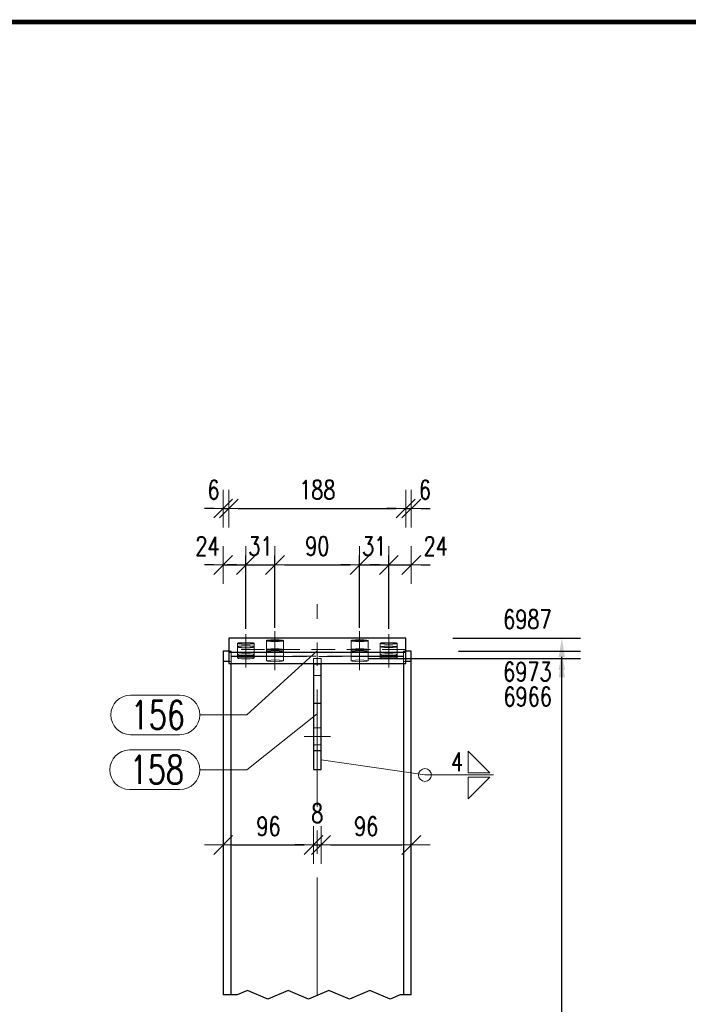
# Model space of a CAD drawing. Header units: millimetres. Extents: x -174 to 432, y 15762 to 16257.
# Tile 18 of 21: x 129 to 200, y 16067 to 16172. Entities that reach past the tile are written whole.
import ezdxf

# ---------------------------------------------------------------- set-up
doc = ezdxf.new("R2010")
doc.units = ezdxf.units.MM
doc.header["$LTSCALE"] = 10
doc.linetypes.add('HIDDEN', pattern=[0.375, 0.25, -0.125])
doc.linetypes.add('MITTE', pattern=[2, 1.25, -0.25, 0.25, -0.25])
doc.layers.get('Defpoints').update_dxf_attribs({"color": 1})
for name, color, linetype, lineweight in [('_RAMKA', 7, 'Continuous', 35), ('PS_DIM', 4, 'Continuous', 13), ('PS_Hidden', 2, 'HIDDEN', 9), ('PS_Mid', 5, 'MITTE', 15), ('PS_Pos', 1, 'Continuous', 15), ('PS_Shape', 161, 'Continuous', 30), ('PS_SOLID', 7, 'Continuous', 30), ('PS_Weld', 1, 'Continuous', 9)]:
    doc.layers.add(name, color=color, linetype=linetype, lineweight=lineweight)
doc.styles.add('simplex', font='simplex.shx', dxfattribs={"width": 0.75})
doc.dimstyles.new('1_10_GŁ_DS1-LS10', dxfattribs={"dimtxt": 2, "dimasz": 2, "dimexe": 2, "dimexo": 5, "dimgap": 1, "dimtad": 1, "dimjust": 4, "dimdec": 0, "dimlfac": 10, "dimtxsty": 'simplex', "dimblk1": 'NONE', "dimsah": 1, "dimcen": 2, "dimclrd": 256, "dimclre": 256, "dimclrt": 3, "dimadec": 1, "dimazin": 0, "dimtfac": 1, "dimtdec": 0, "dimtmove": 2, "dimatfit": 3, "dimfxl": 1, "dimarcsym": 0})
doc.dimstyles.new('1_10_PRZ', dxfattribs={"dimtxt": 2, "dimasz": 1, "dimexe": 2, "dimexo": 5, "dimgap": 1, "dimtad": 1, "dimdec": 0, "dimlfac": 10, "dimtxsty": 'simplex', "dimblk": 'dimznak', "dimcen": 2, "dimse1": 1, "dimse2": 1, "dimclrt": 3, "dimadec": 1, "dimazin": 0, "dimtfac": 1, "dimtdec": 0, "dimtix": 1, "dimtmove": 2, "dimatfit": 3, "dimldrblk": 'dim-grot', "dimfxl": 1, "dimarcsym": 0})
doc.dimstyles.new('1_10_SC', dxfattribs={"dimtxt": 2, "dimasz": 1, "dimexe": 1, "dimexo": 1, "dimgap": 1, "dimtad": 1, "dimdec": 0, "dimlfac": 10, "dimtxsty": 'simplex', "dimblk": 'dimznak', "dimcen": 2, "dimclrd": 256, "dimclre": 256, "dimclrt": 3, "dimadec": 1, "dimazin": 0, "dimtfac": 1, "dimtdec": 0, "dimtix": 1, "dimtmove": 2, "dimatfit": 3, "dimldrblk": 'dim-grot', "dimfxl": 1, "dimarcsym": 0})

# ---------------------------------------------------------------- blocks, each defined once
blk = doc.blocks.new('*D77')
at = {"layer": 'Defpoints', "color": 0, "transparency": 16777216}
for p in [(169.62, 16106.04), (186.22, 16106.04), (170.22, 15890.48)]:
    blk.add_point(p, dxfattribs=at)
at = {"layer": 'PS_DIM', "lineweight": -2, "transparency": 16777216}
for p, q in [((174.62, 16106.04), (188.22, 16106.04)), ((186.22, 15890.48), (186.22, 16104.04)), ((175.22, 15890.48), (188.22, 15890.48))]:
    blk.add_line(p, q, dxfattribs=at)
at = {"layer": 'PS_DIM', "transparency": 16777216}
blk.add_solid([(185.89, 16104.04), (186.55, 16104.04), (186.22, 16106.04)], dxfattribs=at)
at = {"layer": 'PS_DIM', "color": 3, "transparency": 16777216, "insert": (182.56, 16108.06), "char_height": 2, "attachment_point": 5, "rotation": 0.0573, "style": 'simplex'}
blk.add_mtext('6987', dxfattribs=at)
blk = doc.blocks.new('_None')
blk = doc.blocks.new('dimznak')
at = {"color": 0}
for points in [[(0, 2), (0, -2)], [(-2, 0), (2, 0)]]:
    blk.add_lwpolyline(points, dxfattribs=at)
at = {"color": 2}
blk.add_lwpolyline([(1, 1), (-1, -1)], dxfattribs=at)
blk = doc.blocks.new('*D84')
at = {"layer": 'Defpoints', "color": 0, "transparency": 16777216}
for p in [(159.82, 16092.08), (150.22, 16088.53), (159.82, 16084.03)]:
    blk.add_point(p, dxfattribs=at)
at = {"layer": 'PS_DIM', "color": 0, "lineweight": -2, "transparency": 16777216}
blk.add_line((151.22, 16084.03), (158.82, 16084.03), dxfattribs=at)
at = {"layer": 'PS_DIM', "color": 0, "lineweight": -2, "transparency": 16777216, "rotation": 180}
blk.add_blockref('dimznak', (150.22, 16084.03), dxfattribs=at)
at = {"layer": 'PS_DIM', "color": 0, "lineweight": -2, "transparency": 16777216}
blk.add_blockref('dimznak', (159.82, 16084.03), dxfattribs=at)
at = {"layer": 'PS_DIM', "color": 3, "transparency": 16777216, "insert": (155.02, 16086.03), "char_height": 2, "attachment_point": 5, "style": 'simplex'}
blk.add_mtext('96', dxfattribs=at)
blk = doc.blocks.new('dim-grot')
blk.add_hatch(color=256).paths.add_polyline_path([(0, 0), (-2, 0.5), (-2, -0.5)])
blk.add_lwpolyline([(0, 0), (-2, 0.5), (-2, -0.5), (0, 0)])
blk = doc.blocks.new('*D85')
at = {"layer": 'Defpoints', "color": 0, "transparency": 16777216}
for p in [(159.82, 16092.08), (160.62, 16092.08), (160.62, 16084.03)]:
    blk.add_point(p, dxfattribs=at)
at = {"layer": 'PS_DIM', "color": 0, "lineweight": -2, "transparency": 16777216}
for p, q in [((158.82, 16084.03), (157.82, 16084.03)), ((159.82, 16084.03), (160.62, 16084.03)), ((161.62, 16084.03), (162.62, 16084.03))]:
    blk.add_line(p, q, dxfattribs=at)
blk.add_blockref('dimznak', (159.82, 16084.03), dxfattribs=at)
at = {"layer": 'PS_DIM', "color": 0, "lineweight": -2, "transparency": 16777216, "rotation": 180}
blk.add_blockref('dimznak', (160.62, 16084.03), dxfattribs=at)
at = {"layer": 'PS_DIM', "color": 3, "transparency": 16777216, "insert": (160.22, 16087.4), "char_height": 2, "attachment_point": 5, "style": 'simplex'}
blk.add_mtext('8', dxfattribs=at)
blk = doc.blocks.new('*D86')
at = {"layer": 'Defpoints', "color": 0, "transparency": 16777216}
for p in [(160.62, 16092.08), (170.22, 16084.08), (170.22, 16084.03)]:
    blk.add_point(p, dxfattribs=at)
at = {"layer": 'PS_DIM', "color": 0, "lineweight": -2, "transparency": 16777216}
blk.add_line((161.62, 16084.03), (169.22, 16084.03), dxfattribs=at)
at = {"layer": 'PS_DIM', "color": 0, "lineweight": -2, "transparency": 16777216, "rotation": 180}
blk.add_blockref('dimznak', (160.62, 16084.03), dxfattribs=at)
at = {"layer": 'PS_DIM', "color": 0, "lineweight": -2, "transparency": 16777216}
blk.add_blockref('dimznak', (170.22, 16084.03), dxfattribs=at)
at = {"layer": 'PS_DIM', "color": 3, "transparency": 16777216, "insert": (165.42, 16086.03), "char_height": 2, "attachment_point": 5, "style": 'simplex'}
blk.add_mtext('96', dxfattribs=at)
blk = doc.blocks.new('*D97')
at = {"layer": 'Defpoints', "color": 0, "transparency": 16777216}
for p in [(152.62, 16113.83), (152.62, 16106.04), (150.22, 16104.64)]:
    blk.add_point(p, dxfattribs=at)
at = {"layer": 'PS_DIM', "color": 0, "lineweight": -2, "transparency": 16777216}
for p, q in [((149.22, 16113.83), (148.22, 16113.83)), ((150.22, 16113.83), (152.62, 16113.83)), ((153.62, 16113.83), (154.62, 16113.83))]:
    blk.add_line(p, q, dxfattribs=at)
blk.add_blockref('dimznak', (150.22, 16113.83), dxfattribs=at)
at = {"layer": 'PS_DIM', "color": 0, "lineweight": -2, "transparency": 16777216, "rotation": 180}
blk.add_blockref('dimznak', (152.62, 16113.83), dxfattribs=at)
at = {"layer": 'PS_DIM', "color": 3, "transparency": 16777216, "insert": (148.54, 16115.83), "char_height": 2, "attachment_point": 5, "style": 'simplex'}
blk.add_mtext('24', dxfattribs=at)
blk = doc.blocks.new('*D98')
at = {"layer": 'Defpoints', "color": 0, "transparency": 16777216}
for p in [(155.72, 16113.83), (152.62, 16106.04), (155.72, 16106.14)]:
    blk.add_point(p, dxfattribs=at)
at = {"layer": 'PS_DIM', "lineweight": -2, "transparency": 16777216}
for p, q in [((152.62, 16107.04), (152.62, 16114.83)), ((155.72, 16107.14), (155.72, 16114.83)), ((151.62, 16113.83), (150.62, 16113.83)), ((152.62, 16113.83), (155.72, 16113.83)), ((156.72, 16113.83), (157.72, 16113.83))]:
    blk.add_line(p, q, dxfattribs=at)
blk.add_blockref('dimznak', (152.62, 16113.83), dxfattribs=at)
at = {"layer": 'PS_DIM', "lineweight": -2, "transparency": 16777216, "rotation": 180}
blk.add_blockref('dimznak', (155.72, 16113.83), dxfattribs=at)
at = {"layer": 'PS_DIM', "color": 3, "transparency": 16777216, "insert": (154.17, 16115.83), "char_height": 2, "attachment_point": 5, "style": 'simplex'}
blk.add_mtext('31', dxfattribs=at)
blk = doc.blocks.new('*D99')
at = {"layer": 'Defpoints', "color": 0, "transparency": 16777216}
for p in [(164.72, 16113.83), (155.72, 16106.14), (164.72, 16106.14)]:
    blk.add_point(p, dxfattribs=at)
at = {"layer": 'PS_DIM', "lineweight": -2, "transparency": 16777216}
for p, q in [((155.72, 16107.14), (155.72, 16114.83)), ((164.72, 16107.14), (164.72, 16114.83)), ((156.72, 16113.83), (163.72, 16113.83))]:
    blk.add_line(p, q, dxfattribs=at)
at = {"layer": 'PS_DIM', "lineweight": -2, "transparency": 16777216, "rotation": 180}
blk.add_blockref('dimznak', (155.72, 16113.83), dxfattribs=at)
at = {"layer": 'PS_DIM', "lineweight": -2, "transparency": 16777216}
blk.add_blockref('dimznak', (164.72, 16113.83), dxfattribs=at)
at = {"layer": 'PS_DIM', "color": 3, "transparency": 16777216, "insert": (160.22, 16115.83), "char_height": 2, "attachment_point": 5, "style": 'simplex'}
blk.add_mtext('90', dxfattribs=at)
blk = doc.blocks.new('*D100')
at = {"layer": 'Defpoints', "color": 0, "transparency": 16777216}
for p in [(167.82, 16113.83), (164.72, 16106.14), (167.82, 16106.04)]:
    blk.add_point(p, dxfattribs=at)
at = {"layer": 'PS_DIM', "lineweight": -2, "transparency": 16777216}
for p, q in [((164.72, 16107.14), (164.72, 16114.83)), ((167.82, 16107.04), (167.82, 16114.83)), ((163.72, 16113.83), (162.72, 16113.83)), ((164.72, 16113.83), (167.82, 16113.83)), ((168.82, 16113.83), (169.82, 16113.83))]:
    blk.add_line(p, q, dxfattribs=at)
blk.add_blockref('dimznak', (164.72, 16113.83), dxfattribs=at)
at = {"layer": 'PS_DIM', "lineweight": -2, "transparency": 16777216, "rotation": 180}
blk.add_blockref('dimznak', (167.82, 16113.83), dxfattribs=at)
at = {"layer": 'PS_DIM', "color": 3, "transparency": 16777216, "insert": (166.27, 16115.83), "char_height": 2, "attachment_point": 5, "style": 'simplex'}
blk.add_mtext('31', dxfattribs=at)
blk = doc.blocks.new('*D101')
at = {"layer": 'Defpoints', "color": 0, "transparency": 16777216}
for p in [(170.22, 16113.83), (167.82, 16106.04), (170.22, 16104.64)]:
    blk.add_point(p, dxfattribs=at)
at = {"layer": 'PS_DIM', "color": 0, "lineweight": -2, "transparency": 16777216}
for p, q in [((166.82, 16113.83), (165.82, 16113.83)), ((167.82, 16113.83), (170.22, 16113.83)), ((171.22, 16113.83), (172.22, 16113.83))]:
    blk.add_line(p, q, dxfattribs=at)
blk.add_blockref('dimznak', (167.82, 16113.83), dxfattribs=at)
at = {"layer": 'PS_DIM', "color": 0, "lineweight": -2, "transparency": 16777216, "rotation": 180}
blk.add_blockref('dimznak', (170.22, 16113.83), dxfattribs=at)
at = {"layer": 'PS_DIM', "color": 3, "transparency": 16777216, "insert": (172.81, 16115.83), "char_height": 2, "attachment_point": 5, "style": 'simplex'}
blk.add_mtext('24', dxfattribs=at)
blk = doc.blocks.new('*D102')
at = {"layer": 'Defpoints', "color": 0, "transparency": 16777216}
for p in [(150.82, 16119.83), (150.82, 16105.83), (150.22, 16104.64)]:
    blk.add_point(p, dxfattribs=at)
at = {"layer": 'PS_DIM', "color": 0, "lineweight": -2, "transparency": 16777216}
for p, q in [((149.22, 16119.83), (148.22, 16119.83)), ((150.22, 16119.83), (150.82, 16119.83)), ((151.82, 16119.83), (152.82, 16119.83))]:
    blk.add_line(p, q, dxfattribs=at)
blk.add_blockref('dimznak', (150.22, 16119.83), dxfattribs=at)
at = {"layer": 'PS_DIM', "color": 0, "lineweight": -2, "transparency": 16777216, "rotation": 180}
blk.add_blockref('dimznak', (150.82, 16119.83), dxfattribs=at)
at = {"layer": 'PS_DIM', "color": 3, "transparency": 16777216, "insert": (149.19, 16121.83), "char_height": 2, "attachment_point": 5, "style": 'simplex'}
blk.add_mtext('6', dxfattribs=at)
blk = doc.blocks.new('*D103')
at = {"layer": 'Defpoints', "color": 0, "transparency": 16777216}
for p in [(169.62, 16119.83), (150.82, 16105.83), (169.62, 16105.83)]:
    blk.add_point(p, dxfattribs=at)
at = {"layer": 'PS_DIM', "color": 0, "lineweight": -2, "transparency": 16777216}
blk.add_line((151.82, 16119.83), (168.62, 16119.83), dxfattribs=at)
at = {"layer": 'PS_DIM', "color": 0, "lineweight": -2, "transparency": 16777216, "rotation": 180}
blk.add_blockref('dimznak', (150.82, 16119.83), dxfattribs=at)
at = {"layer": 'PS_DIM', "color": 0, "lineweight": -2, "transparency": 16777216}
blk.add_blockref('dimznak', (169.62, 16119.83), dxfattribs=at)
at = {"layer": 'PS_DIM', "color": 3, "transparency": 16777216, "insert": (160.22, 16121.83), "char_height": 2, "attachment_point": 5, "style": 'simplex'}
blk.add_mtext('188', dxfattribs=at)
blk = doc.blocks.new('*D104')
at = {"layer": 'Defpoints', "color": 0, "transparency": 16777216}
for p in [(170.22, 16119.83), (169.62, 16105.83), (170.22, 16104.64)]:
    blk.add_point(p, dxfattribs=at)
at = {"layer": 'PS_DIM', "color": 0, "lineweight": -2, "transparency": 16777216}
for p, q in [((168.62, 16119.83), (167.62, 16119.83)), ((169.62, 16119.83), (170.22, 16119.83)), ((171.22, 16119.83), (172.22, 16119.83))]:
    blk.add_line(p, q, dxfattribs=at)
blk.add_blockref('dimznak', (169.62, 16119.83), dxfattribs=at)
at = {"layer": 'PS_DIM', "color": 0, "lineweight": -2, "transparency": 16777216, "rotation": 180}
blk.add_blockref('dimznak', (170.22, 16119.83), dxfattribs=at)
at = {"layer": 'PS_DIM', "color": 3, "transparency": 16777216, "insert": (171.67, 16121.83), "char_height": 2, "attachment_point": 5, "style": 'simplex'}
blk.add_mtext('6', dxfattribs=at)
blk = doc.blocks.new('*D122')
at = {"layer": 'Defpoints', "color": 0, "transparency": 16777216}
for p in [(170.22, 16104.64), (186.22, 16104.64), (170.22, 15890.48)]:
    blk.add_point(p, dxfattribs=at)
at = {"layer": 'PS_DIM', "lineweight": -2, "transparency": 16777216}
for p, q in [((175.22, 16104.64), (188.22, 16104.64)), ((186.22, 15890.48), (186.22, 16102.64)), ((175.22, 15890.48), (188.22, 15890.48))]:
    blk.add_line(p, q, dxfattribs=at)
at = {"layer": 'PS_DIM', "transparency": 16777216}
blk.add_solid([(185.89, 16102.64), (186.55, 16102.64), (186.22, 16104.64)], dxfattribs=at)
at = {"layer": 'PS_DIM', "color": 3, "transparency": 16777216, "insert": (182.56, 16102.47), "char_height": 2, "attachment_point": 5, "rotation": 0.0573, "style": 'simplex'}
blk.add_mtext('6973', dxfattribs=at)
blk = doc.blocks.new('*D132')
at = {"layer": 'Defpoints', "color": 0, "transparency": 16777216}
for p in [(160.62, 16103.86), (186.22, 16103.86), (170.22, 15890.48)]:
    blk.add_point(p, dxfattribs=at)
at = {"layer": 'PS_DIM', "lineweight": -2, "transparency": 16777216}
for p, q in [((165.62, 16103.86), (188.22, 16103.86)), ((186.22, 15890.48), (186.22, 16101.86)), ((175.22, 15890.48), (188.22, 15890.48))]:
    blk.add_line(p, q, dxfattribs=at)
at = {"layer": 'PS_DIM', "transparency": 16777216}
blk.add_solid([(185.89, 16101.86), (186.55, 16101.86), (186.22, 16103.86)], dxfattribs=at)
at = {"layer": 'PS_DIM', "color": 3, "transparency": 16777216, "insert": (182.59, 16099.82), "char_height": 2, "attachment_point": 5, "rotation": 0.0573, "style": 'simplex'}
blk.add_mtext('6966', dxfattribs=at)
blk = doc.blocks.new('*U133')
at = {"layer": '_RAMKA', "lineweight": -3, "const_width": 0.5}
blk.add_lwpolyline([(-564, 10), (-10, 10), (-10, 410), (-564, 410)], close=True, dxfattribs=at)
blk = doc.blocks.new('*X228')
at = {"color": 1}
for p, q in [((151.71, 16068.08), (150.22, 16068.08)), ((152.79, 16068.53), (151.71, 16068.08)), ((154.96, 16067.62), (152.79, 16068.53)), ((157.12, 16068.53), (154.96, 16067.62)), ((159.29, 16067.62), (157.12, 16068.53)), ((161.46, 16068.53), (159.29, 16067.62)), ((163.63, 16067.62), (161.46, 16068.53)), ((165.79, 16068.53), (163.63, 16067.62)), ((167.96, 16067.62), (165.79, 16068.53)), ((169.04, 16068.08), (167.96, 16067.62)), ((170.22, 16068.08), (169.04, 16068.08))]:
    blk.add_line(p, q, dxfattribs=at)
at = {"layer": 'PS_Hidden', "color": 2, "linetype": 'HIDDEN'}
for p, q in [((154.82, 16105.78), (154.82, 16104.82)), ((156.62, 16104.82), (156.62, 16105.78)), ((163.82, 16105.78), (163.82, 16104.82)), ((165.62, 16104.82), (165.62, 16105.78)), ((150.22, 16103.57), (150.22, 16104.64)), ((169.62, 16104.85), (150.82, 16104.85)), ((151.07, 16104.64), (150.82, 16104.64)), ((151.07, 16104.14), (151.07, 16104.64)), ((151.72, 16105.48), (151.72, 16105.12)), ((151.72, 16105.12), (151.72, 16103.93)), ((153.52, 16105.12), (153.52, 16105.48)), ((153.52, 16103.93), (153.52, 16105.12)), ((154.82, 16104.82), (154.82, 16103.63)), ((154.82, 16104.58), (154.94, 16104.63)), ((154.94, 16104.54), (154.82, 16104.58)), ((154.94, 16104.63), (155.27, 16104.67)), ((155.27, 16104.5), (154.94, 16104.54)), ((155.27, 16104.67), (155.72, 16104.68)), ((155.72, 16104.68), (156.17, 16104.67)), ((156.17, 16104.67), (156.5, 16104.63)), ((156.5, 16104.54), (156.17, 16104.5)), ((156.5, 16104.63), (156.62, 16104.58)), ((156.62, 16104.58), (156.5, 16104.54)), ((156.62, 16103.63), (156.62, 16104.82)), ((163.82, 16104.82), (163.82, 16103.63)), ((163.82, 16104.58), (163.94, 16104.63)), ((163.94, 16104.54), (163.82, 16104.58)), ((163.94, 16104.63), (164.27, 16104.67)), ((164.27, 16104.5), (163.94, 16104.54)), ((164.27, 16104.67), (164.72, 16104.68)), ((164.72, 16104.68), (165.17, 16104.67)), ((165.17, 16104.67), (165.5, 16104.63)), ((165.5, 16104.54), (165.17, 16104.5)), ((165.5, 16104.63), (165.62, 16104.58)), ((165.62, 16104.58), (165.5, 16104.54)), ((165.62, 16103.63), (165.62, 16104.82)), ((166.92, 16105.48), (166.92, 16105.12)), ((166.92, 16105.12), (166.92, 16103.93)), ((168.72, 16105.12), (168.72, 16105.48)), ((168.72, 16103.93), (168.72, 16105.12)), ((169.62, 16104.64), (169.37, 16104.64)), ((169.37, 16104.64), (169.37, 16104.14)), ((151.07, 16103.57), (150.82, 16103.57)), ((151.07, 16104.08), (151.07, 16104.14)), ((151.72, 16104.14), (151.07, 16104.14)), ((151.07, 16103.57), (151.07, 16104.08)), ((151.07, 16104.08), (151.72, 16104.08)), ((151.07, 16103.36), (151.07, 16103.57)), ((151.72, 16104.29), (151.84, 16104.33)), ((151.84, 16104.24), (151.72, 16104.29)), ((153.52, 16104.14), (151.72, 16104.14)), ((151.72, 16104.08), (153.52, 16104.08)), ((151.72, 16103.93), (151.84, 16103.97)), ((151.72, 16103.93), (151.84, 16103.88)), ((151.84, 16104.33), (152.17, 16104.37)), ((152.17, 16104.2), (151.84, 16104.24)), ((151.84, 16103.97), (152.17, 16104.01)), ((151.84, 16103.88), (152.17, 16103.84)), ((152.17, 16104.37), (152.62, 16104.38)), ((152.62, 16104.19), (152.17, 16104.2)), ((152.17, 16104.01), (152.62, 16104.02)), ((152.17, 16103.84), (152.62, 16103.83)), ((152.62, 16104.38), (153.07, 16104.37)), ((153.07, 16104.2), (152.62, 16104.19)), ((152.62, 16104.02), (153.07, 16104.01)), ((152.62, 16103.83), (153.07, 16103.84)), ((153.07, 16104.37), (153.4, 16104.33)), ((153.4, 16104.24), (153.07, 16104.2)), ((153.07, 16104.01), (153.4, 16103.97)), ((153.07, 16103.84), (153.4, 16103.88)), ((153.4, 16104.33), (153.52, 16104.29)), ((153.52, 16104.29), (153.4, 16104.24)), ((153.4, 16103.97), (153.52, 16103.93)), ((153.4, 16103.88), (153.52, 16103.93)), ((154.82, 16104.14), (153.52, 16104.14)), ((153.52, 16104.08), (154.82, 16104.08)), ((156.62, 16104.14), (154.82, 16104.14)), ((154.82, 16104.08), (156.62, 16104.08)), ((154.82, 16103.63), (154.94, 16103.68)), ((154.94, 16103.58), (154.82, 16103.63)), ((154.94, 16103.68), (155.27, 16103.71)), ((155.27, 16103.55), (154.94, 16103.58)), ((155.72, 16104.49), (155.27, 16104.5)), ((155.27, 16103.71), (155.72, 16103.72)), ((155.72, 16103.53), (155.27, 16103.55)), ((156.17, 16104.5), (155.72, 16104.49)), ((155.72, 16103.72), (156.17, 16103.71)), ((156.17, 16103.55), (155.72, 16103.53)), ((156.17, 16103.71), (156.5, 16103.68)), ((156.5, 16103.58), (156.17, 16103.55)), ((156.5, 16103.68), (156.62, 16103.63)), ((156.62, 16103.63), (156.5, 16103.58)), ((163.82, 16104.14), (156.62, 16104.14)), ((156.62, 16104.08), (163.82, 16104.08)), ((160.62, 16103.86), (159.82, 16103.86)), ((159.82, 16103.86), (159.82, 16103.36)), ((160.62, 16103.36), (160.62, 16103.86)), ((165.62, 16104.14), (163.82, 16104.14)), ((163.82, 16104.08), (165.62, 16104.08)), ((163.82, 16103.63), (163.94, 16103.68)), ((163.94, 16103.58), (163.82, 16103.63)), ((163.94, 16103.68), (164.27, 16103.71)), ((164.27, 16103.55), (163.94, 16103.58)), ((164.72, 16104.49), (164.27, 16104.5)), ((164.27, 16103.71), (164.72, 16103.72)), ((164.72, 16103.53), (164.27, 16103.55)), ((165.17, 16104.5), (164.72, 16104.49)), ((164.72, 16103.72), (165.17, 16103.71)), ((165.17, 16103.55), (164.72, 16103.53)), ((165.17, 16103.71), (165.5, 16103.68)), ((165.5, 16103.58), (165.17, 16103.55)), ((165.5, 16103.68), (165.62, 16103.63)), ((165.62, 16103.63), (165.5, 16103.58)), ((166.92, 16104.14), (165.62, 16104.14)), ((165.62, 16104.08), (166.92, 16104.08)), ((166.92, 16104.29), (167.04, 16104.33)), ((167.04, 16104.24), (166.92, 16104.29)), ((168.72, 16104.14), (166.92, 16104.14)), ((166.92, 16104.08), (168.72, 16104.08)), ((166.92, 16103.93), (167.04, 16103.97)), ((167.04, 16103.88), (166.92, 16103.93)), ((167.04, 16104.33), (167.37, 16104.37)), ((167.37, 16104.2), (167.04, 16104.24)), ((167.04, 16103.97), (167.37, 16104.01)), ((167.37, 16103.84), (167.04, 16103.88)), ((167.37, 16104.37), (167.82, 16104.38)), ((167.82, 16104.19), (167.37, 16104.2)), ((167.37, 16104.01), (167.82, 16104.02)), ((167.82, 16103.83), (167.37, 16103.84)), ((167.82, 16104.38), (168.27, 16104.37)), ((168.27, 16104.2), (167.82, 16104.19)), ((167.82, 16104.02), (168.27, 16104.01)), ((168.27, 16103.84), (167.82, 16103.83)), ((168.27, 16104.37), (168.6, 16104.33)), ((168.6, 16104.24), (168.27, 16104.2)), ((168.27, 16104.01), (168.6, 16103.97)), ((168.6, 16103.88), (168.27, 16103.84)), ((168.6, 16104.33), (168.72, 16104.29)), ((168.72, 16104.29), (168.6, 16104.24)), ((168.6, 16103.97), (168.72, 16103.93)), ((168.72, 16103.93), (168.6, 16103.88)), ((169.37, 16104.14), (168.72, 16104.14)), ((168.72, 16104.08), (169.37, 16104.08)), ((169.37, 16104.08), (169.37, 16104.14)), ((169.37, 16104.08), (169.37, 16103.57)), ((169.62, 16103.57), (169.37, 16103.57)), ((169.37, 16103.57), (169.37, 16103.36)), ((160.62, 16102.08), (159.82, 16102.08)), ((160.62, 16096.48), (159.82, 16096.48)), ((159.82, 16094.68), (160.62, 16094.68))]:
    blk.add_line(p, q, dxfattribs=at)
at = {"layer": 'PS_Mid', "color": 5, "linetype": 'MITTE'}
for p, q in [((160.22, 16068.08), (160.22, 16109.64)), ((155.72, 16106.78), (155.72, 16103.58)), ((164.72, 16106.78), (164.72, 16103.58)), ((152.62, 16106.48), (152.62, 16103.29)), ((152.62, 16106.12), (152.62, 16102.93)), ((155.72, 16105.82), (155.72, 16102.63)), ((164.72, 16105.82), (164.72, 16102.63)), ((167.82, 16106.48), (167.82, 16103.29)), ((167.82, 16106.12), (167.82, 16102.93)), ((161.62, 16095.58), (158.82, 16095.58))]:
    blk.add_line(p, q, dxfattribs=at)
at = {"layer": 'PS_SOLID', "color": 7, "linetype": 'Continuous'}
for p, q in [((169.62, 16106.04), (150.82, 16106.04)), ((150.82, 16106.04), (150.82, 16104.56)), ((151.84, 16105.53), (152.17, 16105.56)), ((152.17, 16105.56), (152.62, 16105.58)), ((152.62, 16105.58), (153.07, 16105.56)), ((153.07, 16105.56), (153.4, 16105.53)), ((154.82, 16105.78), (154.94, 16105.82)), ((154.94, 16105.73), (154.82, 16105.78)), ((154.94, 16105.82), (155.27, 16105.86)), ((155.27, 16105.69), (154.94, 16105.73)), ((155.27, 16105.86), (155.72, 16105.87)), ((155.72, 16105.68), (155.27, 16105.69)), ((155.72, 16105.87), (156.17, 16105.86)), ((156.17, 16105.69), (155.72, 16105.68)), ((156.17, 16105.86), (156.5, 16105.82)), ((156.5, 16105.73), (156.17, 16105.69)), ((156.5, 16105.82), (156.62, 16105.78)), ((156.62, 16105.78), (156.5, 16105.73)), ((163.82, 16105.78), (163.94, 16105.82)), ((163.94, 16105.73), (163.82, 16105.78)), ((163.94, 16105.82), (164.27, 16105.86)), ((164.27, 16105.69), (163.94, 16105.73)), ((164.27, 16105.86), (164.72, 16105.87)), ((164.72, 16105.68), (164.27, 16105.69)), ((164.72, 16105.87), (165.17, 16105.86)), ((165.17, 16105.69), (164.72, 16105.68)), ((165.17, 16105.86), (165.5, 16105.82)), ((165.5, 16105.73), (165.17, 16105.69)), ((165.5, 16105.82), (165.62, 16105.78)), ((165.62, 16105.78), (165.5, 16105.73)), ((167.04, 16105.53), (167.37, 16105.56)), ((167.37, 16105.56), (167.82, 16105.58)), ((167.82, 16105.58), (168.27, 16105.56)), ((168.27, 16105.56), (168.6, 16105.53)), ((169.62, 16105.78), (169.62, 16106.04)), ((169.62, 16105.48), (169.62, 16105.78)), ((150.82, 16104.64), (150.22, 16104.64)), ((150.22, 16104.64), (150.22, 16103.57)), ((150.82, 16104.56), (150.82, 16103.36)), ((150.82, 16104.56), (169.62, 16104.56)), ((151.72, 16105.48), (151.84, 16105.53)), ((151.84, 16105.43), (151.72, 16105.48)), ((151.84, 16105.17), (151.72, 16105.12)), ((151.72, 16105.12), (151.84, 16105.07)), ((152.17, 16105.4), (151.84, 16105.43)), ((152.17, 16105.2), (151.84, 16105.17)), ((151.84, 16105.07), (152.17, 16105.04)), ((152.62, 16105.38), (152.17, 16105.4)), ((152.62, 16105.21), (152.17, 16105.2)), ((152.17, 16105.04), (152.62, 16105.02)), ((153.07, 16105.4), (152.62, 16105.38)), ((153.07, 16105.2), (152.62, 16105.21)), ((152.62, 16105.02), (153.07, 16105.04)), ((153.4, 16105.43), (153.07, 16105.4)), ((153.4, 16105.17), (153.07, 16105.2)), ((153.07, 16105.04), (153.4, 16105.07)), ((153.4, 16105.53), (153.52, 16105.48)), ((153.52, 16105.48), (153.4, 16105.43)), ((153.52, 16105.12), (153.4, 16105.17)), ((153.4, 16105.07), (153.52, 16105.12)), ((154.82, 16104.82), (154.94, 16104.87)), ((154.94, 16104.77), (154.82, 16104.82)), ((154.94, 16104.87), (155.27, 16104.9)), ((155.27, 16104.74), (154.94, 16104.77)), ((155.27, 16104.9), (155.72, 16104.92)), ((155.72, 16104.73), (155.27, 16104.74)), ((155.72, 16104.92), (156.17, 16104.9)), ((156.17, 16104.74), (155.72, 16104.73)), ((156.17, 16104.9), (156.5, 16104.87)), ((156.5, 16104.77), (156.17, 16104.74)), ((156.5, 16104.87), (156.62, 16104.82)), ((156.62, 16104.82), (156.5, 16104.77)), ((163.82, 16104.82), (163.94, 16104.87)), ((163.94, 16104.77), (163.82, 16104.82)), ((163.94, 16104.87), (164.27, 16104.9)), ((164.27, 16104.74), (163.94, 16104.77)), ((164.27, 16104.9), (164.72, 16104.92)), ((164.72, 16104.73), (164.27, 16104.74)), ((164.72, 16104.92), (165.17, 16104.9)), ((165.17, 16104.74), (164.72, 16104.73)), ((165.17, 16104.9), (165.5, 16104.87)), ((165.5, 16104.77), (165.17, 16104.74)), ((165.5, 16104.87), (165.62, 16104.82)), ((165.62, 16104.82), (165.5, 16104.77)), ((166.92, 16105.48), (167.04, 16105.53)), ((167.04, 16105.43), (166.92, 16105.48)), ((166.92, 16105.12), (167.04, 16105.17)), ((167.04, 16105.07), (166.92, 16105.12)), ((167.37, 16105.4), (167.04, 16105.43)), ((167.04, 16105.17), (167.37, 16105.2)), ((167.37, 16105.04), (167.04, 16105.07)), ((167.82, 16105.38), (167.37, 16105.4)), ((167.37, 16105.2), (167.82, 16105.21)), ((167.82, 16105.02), (167.37, 16105.04)), ((168.27, 16105.4), (167.82, 16105.38)), ((167.82, 16105.21), (168.27, 16105.2)), ((168.27, 16105.04), (167.82, 16105.02)), ((168.6, 16105.43), (168.27, 16105.4)), ((168.27, 16105.2), (168.6, 16105.17)), ((168.6, 16105.07), (168.27, 16105.04)), ((168.6, 16105.53), (168.72, 16105.48)), ((168.72, 16105.48), (168.6, 16105.43)), ((168.6, 16105.17), (168.72, 16105.12)), ((168.72, 16105.12), (168.6, 16105.07)), ((169.62, 16105.12), (169.62, 16105.48)), ((169.62, 16104.82), (169.62, 16105.12)), ((169.62, 16104.56), (169.62, 16104.82)), ((170.22, 16104.64), (169.62, 16104.64)), ((169.62, 16103.36), (169.62, 16104.56)), ((170.22, 16103.57), (170.22, 16104.64)), ((150.82, 16103.57), (150.22, 16103.57)), ((150.22, 16103.57), (150.22, 16068.08)), ((170.22, 16103.57), (169.62, 16103.57)), ((170.22, 16068.08), (170.22, 16103.57)), ((150.82, 16103.36), (152.62, 16103.36)), ((151.07, 16068.08), (151.07, 16103.36)), ((152.62, 16103.36), (155.72, 16103.36)), ((155.72, 16103.36), (159.82, 16103.36)), ((159.82, 16103.36), (160.62, 16103.36)), ((159.82, 16103.36), (159.82, 16103.33)), ((159.82, 16103.33), (159.82, 16103.32)), ((159.82, 16103.32), (160.62, 16103.32)), ((159.82, 16103.32), (159.82, 16099.08)), ((160.62, 16103.36), (164.72, 16103.36)), ((160.62, 16103.32), (160.62, 16103.36)), ((160.62, 16099.08), (160.62, 16103.32)), ((164.72, 16103.36), (167.82, 16103.36)), ((167.82, 16103.36), (169.62, 16103.36)), ((169.37, 16103.36), (169.37, 16068.08)), ((160.62, 16099.08), (159.82, 16099.08)), ((159.82, 16099.08), (159.82, 16094.08)), ((160.62, 16095.58), (160.62, 16099.08)), ((160.62, 16094.08), (160.62, 16095.58)), ((159.82, 16094.08), (159.82, 16092.08)), ((159.82, 16094.08), (160.62, 16094.08)), ((160.62, 16092.08), (160.62, 16094.08)), ((159.82, 16092.08), (160.62, 16092.08))]:
    blk.add_line(p, q, dxfattribs=at)
blk = doc.blocks.new('*X247')
at = {"color": 1}
for p, q in [((160.22, 16104.7), (152.72, 16097.87)), ((140.37, 16099.97), (145.62, 16099.97)), ((147.72, 16097.87), (152.72, 16097.87)), ((140.37, 16095.77), (145.62, 16095.77))]:
    blk.add_line(p, q, dxfattribs=at)
for centre, start, end in [((140.37, 16097.87), 90, 270), ((145.62, 16097.87), 270, 90)]:
    blk.add_arc(centre, 2.1, start, end, dxfattribs=at)
at = {"color": 2, "style": 'simplex', "width": 0.75}
blk.add_text('156', height=3, dxfattribs=at).set_placement((140.37, 16096.37))
blk = doc.blocks.new('*X248')
at = {"color": 1}
for p, q in [((160.22, 16097.97), (152.72, 16092.04)), ((140.26, 16094.14), (145.62, 16094.14)), ((147.72, 16092.04), (152.72, 16092.04)), ((140.26, 16089.94), (145.62, 16089.94))]:
    blk.add_line(p, q, dxfattribs=at)
for centre, start, end in [((140.26, 16092.04), 90, 270), ((145.62, 16092.04), 270, 90)]:
    blk.add_arc(centre, 2.1, start, end, dxfattribs=at)
at = {"color": 2, "style": 'simplex', "width": 0.75}
blk.add_text('158', height=3, dxfattribs=at).set_placement((140.26, 16090.54))
blk = doc.blocks.new('*X276')
at = {"color": 9}
for p, q in [((160.62, 16093.08), (171.67, 16091.48)), ((171.67, 16091.48), (178.95, 16091.48))]:
    blk.add_line(p, q, dxfattribs=at)
at = {"color": 3}
for p, q in [((178.57, 16091.71), (176.27, 16094.01)), ((176.27, 16094.01), (176.27, 16091.71)), ((176.27, 16091.71), (178.57, 16091.71)), ((176.27, 16091.25), (178.57, 16091.25)), ((178.57, 16091.25), (176.27, 16088.95)), ((176.27, 16088.95), (176.27, 16091.25))]:
    blk.add_line(p, q, dxfattribs=at)
at = {"color": 9}
blk.add_circle((171.67, 16091.48), 0.69, dxfattribs=at)
at = {"color": 2, "style": 'simplex', "width": 0.75}
blk.add_text('4', height=2, dxfattribs=at).set_placement((174.43, 16091.88))

msp = doc.modelspace()

# ---------------------------------------------------------------- block references
at = {"layer": 'PS_DIM'}
msp.add_blockref('*U133', (425.58, 15761.61), dxfattribs=at)
at = {"layer": 'PS_Pos'}
for name in ['*X247', '*X248']:
    msp.add_blockref(name, (0, 0), dxfattribs=at)
at = {"layer": 'PS_Shape', "color": 66}
msp.add_blockref('*X228', (0, 0), dxfattribs=at)
at = {"layer": 'PS_Weld'}
msp.add_blockref('*X276', (0, 0), dxfattribs=at)

# ---------------------------------------------------------------- dimensions: what is measured, and where the dimension line sits
at = {"layer": 'PS_DIM'}
for base, p1, p2, picture, middle in [((150.82, 16119.83), (150.22, 16104.64), (150.82, 16105.83), '*D102', (149.19, 16121.83)), ((170.22, 16119.83), (169.62, 16105.83), (170.22, 16104.64), '*D104', (171.67, 16121.83)), ((152.62, 16113.83), (150.22, 16104.64), (152.62, 16106.04), '*D97', (148.54, 16115.83)), ((170.22, 16113.83), (167.82, 16106.04), (170.22, 16104.64), '*D101', (172.81, 16115.83)), ((160.62, 16084.03), (159.82, 16092.08), (160.62, 16092.08), '*D85', (160.22, 16087.4))]:
    dim = msp.add_linear_dim(base=base, p1=p1, p2=p2, dimstyle='1_10_PRZ', dxfattribs=at)
    dim.commit()
    dim.dimension.update_dxf_attribs({"geometry": picture, "text_midpoint": middle, "dimtype": 128})
for base, p1, p2, dimstyle, picture, middle in [((169.62, 16119.83), (150.82, 16105.83), (169.62, 16105.83), '1_10_PRZ', '*D103', (160.22, 16121.83)), ((155.72, 16113.83), (152.62, 16106.04), (155.72, 16106.14), '1_10_SC', '*D98', (154.17, 16115.83)), ((164.72, 16113.83), (155.72, 16106.14), (164.72, 16106.14), '1_10_SC', '*D99', (160.22, 16115.83)), ((167.82, 16113.83), (164.72, 16106.14), (167.82, 16106.04), '1_10_SC', '*D100', (166.27, 16115.83)), ((159.82, 16084.03), (150.22, 16088.53), (159.82, 16092.08), '1_10_PRZ', '*D84', (155.02, 16086.03)), ((170.22, 16084.03), (160.62, 16092.08), (170.22, 16084.08), '1_10_PRZ', '*D86', (165.42, 16086.03))]:
    dim = msp.add_linear_dim(base=base, p1=p1, p2=p2, dimstyle=dimstyle, dxfattribs=at)
    dim.commit()
    dim.dimension.update_dxf_attribs({"geometry": picture, "text_midpoint": middle})
for base, p2, text, picture, middle in [((186.22, 16106.04), (169.62, 16106.04), '6987', '*D77', (182.56, 16108.06)), ((186.22, 16104.64), (170.22, 16104.64), '6973', '*D122', (182.56, 16102.47)), ((186.22, 16103.86), (160.62, 16103.86), '6966', '*D132', (182.59, 16099.82))]:
    dim = msp.add_linear_dim(base=base, p1=(170.22, 15890.48), p2=p2, angle=90, text=text, dimstyle='1_10_GŁ_DS1-LS10', dxfattribs=at)
    dim.commit()
    dim.dimension.update_dxf_attribs({"geometry": picture, "text_midpoint": middle, "dimtype": 128, "text_rotation": 0.0573})

doc.saveas('drawing.dxf')
